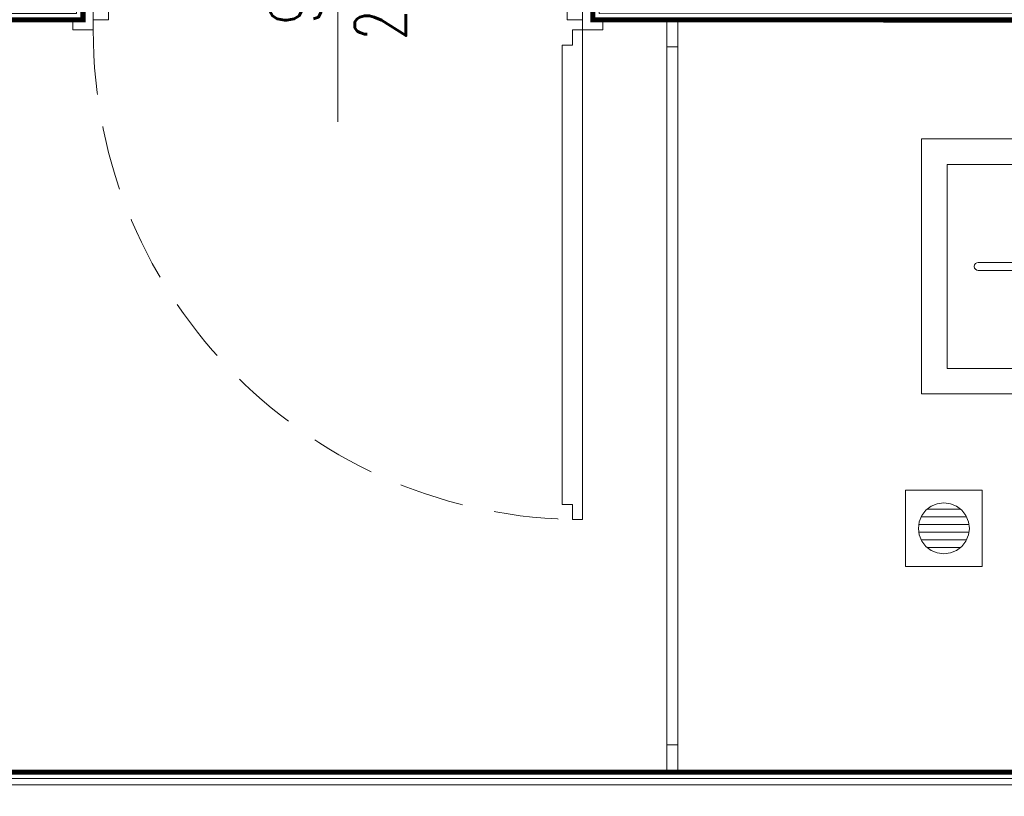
# Model space of a CAD drawing. Header units: millimetres. Extents: x -4835 to 23023, y -15404 to 3906.
# Tile 21 of 39: x -1335 to -1142, y 1288 to 1440. Entities that reach past the tile are written whole.
import ezdxf
from ezdxf.enums import TextEntityAlignment as Align

# ---------------------------------------------------------------- set-up
doc = ezdxf.new("R2010")
doc.units = ezdxf.units.MM
doc.linetypes.add('DASHED', pattern=[19.05, 12.7, -6.35])
doc.layers.get('0').update_dxf_attribs({"lineweight": 9})
doc.layers.add('Budowlane - Sciany Wew', color=7, linetype='Continuous')
doc.layers.add('Ściany', color=51, linetype='Continuous')
doc.layers.add('Wyposazenie Wew - Urzadzenia Sanitarne', color=6, linetype='Continuous', lineweight=9)
doc.layers.add('Ślusarka_okienna', color=30, linetype='Continuous', lineweight=13)
doc.styles.add('JACEK_07', font='simplex.shx', dxfattribs={"width": 0.7})
doc.styles.add('RomanS', font='simplex.shx')

# ---------------------------------------------------------------- blocks, each defined once
blk = doc.blocks.new('Rectangular Floor Drain 13')
at = {"layer": 'Wyposazenie Wew - Urzadzenia Sanitarne'}
for p, q in [((-7.5, 7.5), (-7.5, -7.5)), ((7.5, 7.5), (-7.5, 7.5)), ((7.5, -7.5), (7.5, 7.5)), ((-3.54, 3.54), (-2.5, 4.33)), ((-2.5, 4.33), (-1.29, 4.83)), ((-1.29, 4.83), (0, 5)), ((0, 5), (1.29, 4.83)), ((1.29, 4.83), (2.5, 4.33)), ((2.5, 4.33), (3.54, 3.54)), ((-4.83, 1.29), (-4.33, 2.5)), ((4.43, 2.25), (-4.43, 2.25)), ((-4.33, 2.5), (-3.54, 3.54)), ((-3.26, 3.75), (3.26, 3.75)), ((3.54, 3.54), (4.33, 2.5)), ((4.33, 2.5), (4.83, 1.29)), ((-5, 0), (-4.83, 1.29)), ((-4.83, -1.29), (-5, 0)), ((-4.9, 0.75), (4.9, 0.75)), ((4.83, 1.29), (5, 0)), ((5, 0), (4.83, -1.29)), ((4.9, -0.75), (-4.9, -0.75)), ((-4.33, -2.5), (-4.83, -1.29)), ((4.83, -1.29), (4.33, -2.5)), ((-4.43, -2.25), (4.43, -2.25)), ((-3.54, -3.54), (-4.33, -2.5)), ((-2.5, -4.33), (-3.54, -3.54)), ((3.26, -3.75), (-3.26, -3.75)), ((3.54, -3.54), (2.5, -4.33)), ((4.33, -2.5), (3.54, -3.54)), ((-1.29, -4.83), (-2.5, -4.33)), ((0, -5), (-1.29, -4.83)), ((1.29, -4.83), (0, -5)), ((2.5, -4.33), (1.29, -4.83)), ((-7.5, -7.5), (7.5, -7.5))]:
    blk.add_line(p, q, dxfattribs=at)
blk = doc.blocks.new('Zlew tradycyjny 13')
at = {"layer": 'Wyposazenie Wew - Urzadzenia Sanitarne'}
for p, q in [((50, 40), (0, 40)), ((0, 40), (0, 0)), ((50, 0), (50, 40)), ((18.44, 34.88), (18.24, 34.53)), ((18.96, 35.26), (18.44, 34.88)), ((19.24, 35.4), (18.96, 35.26)), ((19.52, 35.26), (19.24, 35.4)), ((22.99, 34.2), (19.24, 35.4)), ((19.77, 34.84), (19.52, 35.26)), ((19.95, 34.2), (19.77, 34.84)), ((27.01, 34.2), (30.76, 35.4)), ((30.23, 34.84), (30.05, 34.2)), ((30.48, 35.26), (30.23, 34.84)), ((30.76, 35.4), (30.48, 35.26)), ((31.04, 35.26), (30.76, 35.4)), ((31.04, 35.26), (31.56, 34.88)), ((31.76, 34.53), (31.56, 34.88)), ((18.09, 34), (18, 33.35)), ((18, 33.35), (18, 32.65)), ((18.24, 34.53), (18.09, 34)), ((20.05, 33.42), (19.95, 34.2)), ((20.05, 32.58), (20.05, 33.42)), ((24.21, 33.14), (24.21, 11.11)), ((25.79, 11.11), (25.79, 33.14)), ((30.05, 34.2), (29.95, 33.42)), ((29.95, 33.42), (29.95, 32.58)), ((31.91, 34), (31.76, 34.53)), ((32, 33.35), (31.91, 34)), ((32, 32.65), (32, 33.35)), ((18, 32.65), (18.09, 32)), ((18.09, 32), (18.24, 31.47)), ((18.24, 31.47), (18.44, 31.12)), ((18.96, 30.74), (18.44, 31.12)), ((22.99, 31.8), (19.24, 30.6)), ((19.52, 30.74), (19.77, 31.16)), ((19.77, 31.16), (19.95, 31.8)), ((19.95, 31.8), (20.05, 32.58)), ((27.01, 31.8), (30.76, 30.6)), ((29.95, 32.58), (30.05, 31.8)), ((30.05, 31.8), (30.23, 31.16)), ((30.23, 31.16), (30.48, 30.74)), ((31.04, 30.74), (31.56, 31.12)), ((31.56, 31.12), (31.76, 31.47)), ((31.76, 31.47), (31.91, 32)), ((31.91, 32), (32, 32.65)), ((5, 5), (5, 30)), ((5, 30), (45, 30)), ((18.96, 30.74), (19.24, 30.6)), ((19.24, 30.6), (19.52, 30.74)), ((30.48, 30.74), (30.76, 30.6)), ((30.76, 30.6), (31.04, 30.74)), ((45, 30), (45, 5)), ((45, 5), (5, 5)), ((0, 0), (50, 0))]:
    blk.add_line(p, q, dxfattribs=at)
for centre, radius, start, end in [((25, 33), 3, 27.9765, 152.0235), ((25, 33), 1.68, 298.0549, 241.9451), ((25, 33), 0.8, 10, 170), ((25, 33), 3, 207.9765, 254.7747), ((25, 33), 3, 285.2253, 332.0235), ((25, 11.11), 0.788, 180, 0)]:
    blk.add_arc(centre, radius, start, end, dxfattribs=at)
blk = doc.blocks.new('*U230')
at = {"color": 7}
blk.add_lwpolyline([(50, 25), (50, -25)], dxfattribs=at)
for points in [[(-2, 5), (0, 5), (0, -5), (-2, -5), (-2, -7), (2, -7), (2, -5), (2, 7), (-2, 7), (-2, 5)], [(102, 5), (100, 5), (100, -5), (102, -5), (102, -7), (98, -7), (98, -5), (98, 7), (102, 7), (102, 5)], [(2, -5), (5, -5), (5, 5), (2, 5)], [(98, -5), (95, -5), (95, 5), (98, 5)]]:
    blk.add_lwpolyline(points)
blk.add_lwpolyline([(96, -7), (96, -10), (94, -10), (94, -100), (96, -100), (96, -103), (98, -103), (98, -7)], close=True)
at = {"linetype": 'DASHED'}
blk.add_arc((98, -7), 96, 180, 270, dxfattribs=at)
at = {"color": 7, "insert": (50, 0), "char_height": 10, "width": 10, "attachment_point": 5, "rotation": 90, "style": 'JACEK_07'}
blk.add_mtext('\\pxqc;90\\P200', dxfattribs=at)
blk = doc.blocks.new('40GAZ_podklad_lewy')
at = {"linetype": 'Continuous'}
blk.add_line((397.89, -688.49), (395.69, -688.49), dxfattribs=at)
at = {"layer": 'Budowlane - Sciany Wew', "color": 30, "linetype": 'Continuous', "lineweight": 20}
for p, q in [((395.69, -693.79), (395.69, -688.49)), ((395.69, -688.49), (397.89, -688.49)), ((397.89, -688.49), (397.89, -693.79)), ((397.89, -693.79), (395.69, -693.79)), ((395.69, -835.98), (395.69, -830.68)), ((395.69, -830.68), (397.89, -830.68)), ((397.89, -830.68), (397.89, -835.98))]:
    blk.add_line(p, q, dxfattribs=at)
at = {"layer": 'Budowlane - Sciany Wew', "linetype": 'Continuous'}
blk.add_line((397.89, -688.49), (395.69, -688.49), dxfattribs=at)
at = {"layer": 'Budowlane - Sciany Wew', "color": 30, "linetype": 'Continuous', "lineweight": 18}
for p, q in [((395.69, -830.68), (395.69, -693.79)), ((395.69, -693.79), (397.89, -693.79)), ((397.89, -693.79), (397.89, -830.68)), ((397.89, -830.68), (395.69, -830.68))]:
    blk.add_line(p, q, dxfattribs=at)
at = {"layer": 'Budowlane - Sciany Wew', "color": 251, "linetype": 'Continuous', "lineweight": 20}
for points in [[(79.67, -844.75), (79.67, -837.25), (34.94, -837.25), (34.94, -687.25), (59.94, -687.25), (59.94, -679.75), (34.94, -679.75), (34.94, -462.25), (257.44, -462.25), (257.44, -679.75), (162.44, -679.75), (162.44, -687.25), (279.94, -687.25), (279.94, -679.75), (274.94, -679.75), (274.94, -462.3), (453.99, -462.3), (453.99, -679.75), (382.44, -679.75), (382.44, -687.25), (476.99, -687.3), (476.99, -837.25), (192.17, -837.25), (192.17, -844.75)], [(78.42, -843.5), (78.42, -838.5), (33.69, -838.5), (33.69, -686), (58.69, -686), (58.69, -681), (33.69, -681), (33.69, -461), (258.69, -461), (258.69, -681), (163.69, -681), (163.69, -686), (278.69, -686), (278.69, -681), (273.69, -681), (273.69, -461.05), (455.24, -461.05), (455.24, -681), (383.69, -681), (383.69, -686), (478.24, -686.05), (478.24, -838.5), (193.42, -838.5), (193.42, -843.5)]]:
    blk.add_lwpolyline(points, dxfattribs=at)
at = {"layer": 'Ściany', "const_width": 1}
blk.add_lwpolyline([(80.92, -846), (80.92, -836), (36.19, -836), (36.19, -688.5), (61.19, -688.5), (61.19, -678.5), (36.19, -678.5), (36.19, -463.5), (256.19, -463.5), (256.19, -678.5), (161.19, -678.5), (161.19, -688.5), (281.19, -688.5), (281.19, -678.5), (276.19, -678.5), (276.19, -463.55), (452.74, -463.55), (452.74, -678.5), (381.19, -678.5), (381.19, -688.5), (475.74, -688.55), (475.74, -836), (190.92, -836), (190.92, -846)], dxfattribs=at)
at = {"layer": 'Ślusarka_okienna'}
blk.add_blockref('*U230', (281.19, -683.5), dxfattribs=at)
blk = doc.blocks.new('C')
at = {"color": 6}
blk.add_blockref('40GAZ_podklad_lewy', (14978.11, 9594.99), dxfattribs=at)
at = {"zscale": 100}
for name, p, rotation in [('Zlew tradycyjny 13', (15423.8, 8883.13), 270), ('Rectangular Floor Drain 13', (15428.17, 8806.78), 180)]:
    blk.add_blockref(name, p, dxfattribs=dict(at, rotation=rotation))
at = {"style": 'RomanS'}
for tag, p in [('PIWO', (15267.09, 8677.75)), ('NABIAŁ/WODA', (15408.98, 8677.12)), ('PIWO', (15207.95, 8676.64)), ('NAP.KOLOR/SOKI', (15343.12, 8676.92)), ('ART.SPOŻ/PIECZYWO', (15532.08, 8676.66)), ('NAP.FUNKCJO', (15477.31, 8560.33)), ('WODA', (15287.59, 8558.33)), ('NAP.FUNKCJO', (15590.48, 8190.22))]:
    blk.add_attdef(tag, text='', height=5, dxfattribs=at).set_placement(p, align=Align.TOP_CENTER)
for tag, p in [('HIGIENA/SEZON', (15061.42, 8584.21)), ('NAP.KOLOR', (15247.47, 8484.93)), ('CIASTKA', (15515.92, 8480.98)), ('PIWO', (15326.45, 8485.01)), ('SOKI', (15435.42, 8482.47)), ('CHIPSY/SŁONE', (15435.11, 8413.61)), ('NAP.KOLOR', (15248.06, 8414.46)), ('SŁODYCZE', (15516.21, 8415.79)), ('PIWO', (15326.04, 8419.43))]:
    blk.add_attdef(tag, text='', height=5, rotation=90, dxfattribs=at).set_placement(p, align=Align.TOP_CENTER)

msp = doc.modelspace()

# ---------------------------------------------------------------- block references
msp.add_blockref('C', (-16582.0281, -7466.0778))

doc.saveas('drawing.dxf')
